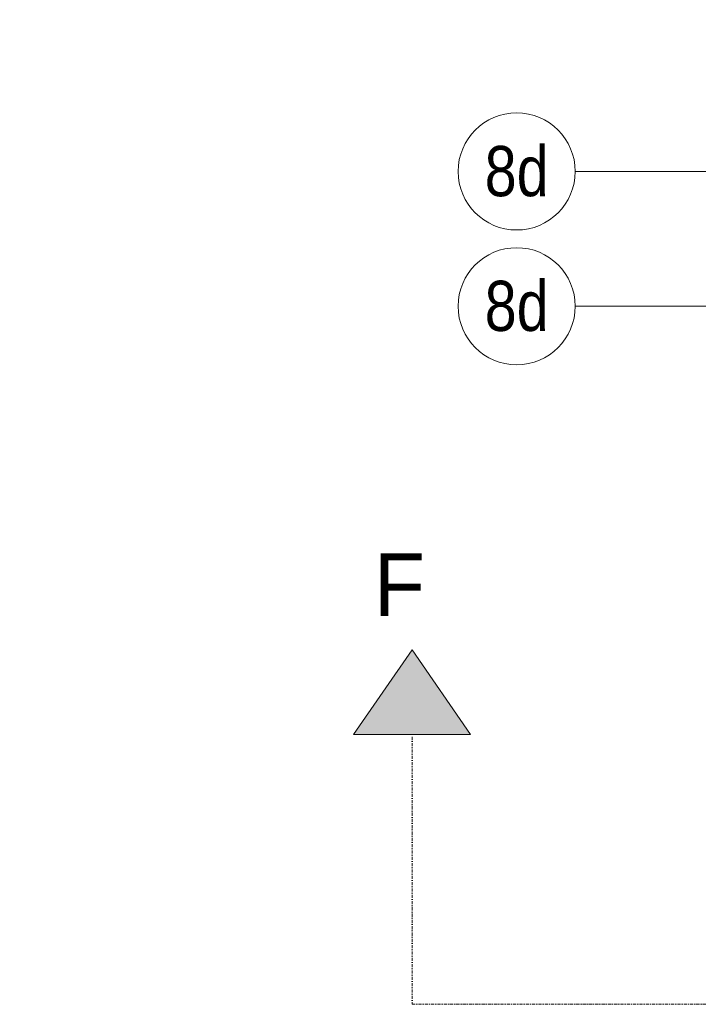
# Model space of a CAD drawing. Header units: millimetres. Extents: x 811 to 573824, y 137 to 100812.
# Tile 8 of 143: x 448165 to 449788, y 65995 to 68350. Entities that reach past the tile are written whole.
import ezdxf

# ---------------------------------------------------------------- set-up
doc = ezdxf.new("R2010")
doc.units = ezdxf.units.MM
doc.header["$LTSCALE"] = 3
doc.header["$MEASUREMENT"] = 0
doc.linetypes.add('DASHDOT2', pattern=[0.5, 0.25, -0.125, 0, -0.125])
for name, color, linetype, lineweight in [('KITCHEN EQUIPMENT CODES', 252, 'Continuous', 0), ('SECTION LINES', 7, 'Continuous', 0), ('SHEET', 7, 'Continuous', 0)]:
    doc.layers.add(name, color=color, linetype=linetype, lineweight=lineweight)
doc.styles.add('ARA-30', font='stylu.ttf', dxfattribs={"height": 60})
doc.styles.add('ARC SCALE50', font='swissc.ttf', dxfattribs={"height": 100})

msp = doc.modelspace()

# ---------------------------------------------------------------- hatches: boundary and pattern name
at = {"layer": 'SECTION LINES'}
h = msp.add_hatch(color=1, dxfattribs=at)
h.dxf.hatch_style = 1
h.paths.add_polyline_path([(448963.7, 66639.9), (449243.2, 66639.9), (449103.4, 66842.8)])

# ---------------------------------------------------------------- linework, layer by layer
at = {"layer": 'KITCHEN EQUIPMENT CODES'}
for p, q in [((450548.9, 67986.9, 0.1), (449493.4, 67986.9, 0.1)), ((450550.6, 67664.5, 0.1), (449493.4, 67664.5, 0.1))]:
    msp.add_line(p, q, dxfattribs=at)
for centre in [(449353.4, 67986.9, 0.1), (449353.4, 67664.5, 0.1)]:
    msp.add_circle(centre, 140, dxfattribs=at)
at = {"layer": 'SECTION LINES', "color": 1, "elevation": 0.1}
msp.add_lwpolyline([(448963.7, 66639.9), (449243.2, 66639.9), (449103.4, 66842.8), (448963.7, 66639.9)], dxfattribs=at)
at = {"layer": 'SECTION LINES', "color": 1, "linetype": 'DASHDOT2', "ltscale": 10, "elevation": 0.1}
msp.add_lwpolyline([(449103.4, 66634.3), (449103.4, 65994.6), (459585.2, 65994.6), (459585.2, 65994.6), (460177.8, 65994.6), (460177.8, 66639.9)], dxfattribs=at)

# ---------------------------------------------------------------- texts
at = {"layer": 'KITCHEN EQUIPMENT CODES', "color": 6, "char_height": 120, "width": 192.712, "attachment_point": 5, "style": 'ARC SCALE50'}
for insert in [(449353.4, 67986.9, 0.1), (449353.4, 67664.5, 0.1)]:
    msp.add_mtext('8d', dxfattribs=dict(at, insert=insert))
at = {"layer": 'SECTION LINES', "insert": (449134.1, 67073.6), "char_height": 150, "width": 2044.924, "attachment_point": 3, "style": 'ARA-30'}
msp.add_mtext('F', dxfattribs=at)
at = {"layer": 'SHEET', "char_height": 90, "width": 673.427, "attachment_point": 1, "style": 'ARA-30'}
for insert in [(437700.2, 68507.6), (437679.5, 66559.7)]:
    msp.add_mtext('\\A1;\\pi254.09258;SA \\P\\pi0;PROCURED', dxfattribs=dict(at, insert=insert))

doc.saveas('drawing.dxf')
